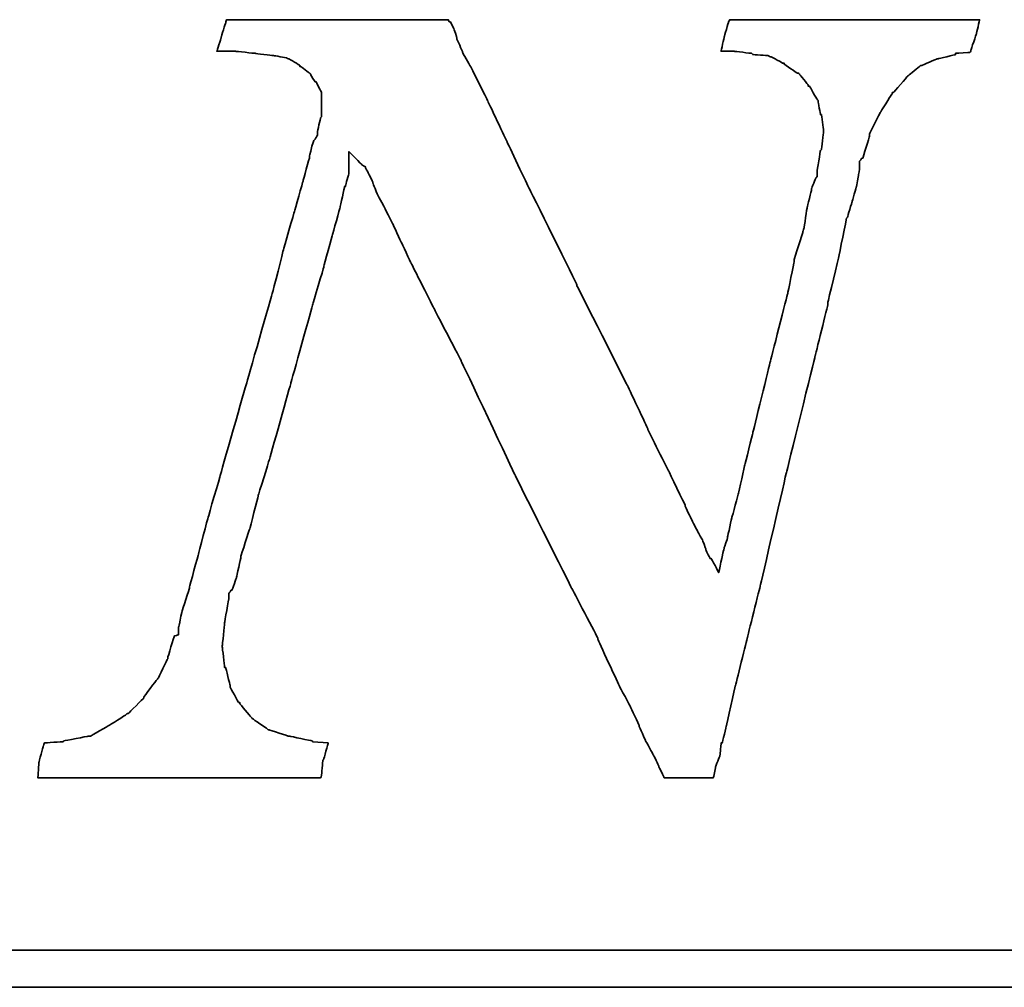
# Model space of a CAD drawing. Header units: millimetres. Extents: x 366 to 647, y 366 to 462.
# Tile 48 of 53: x 597 to 601.01, y 396.45 to 400.39. Entities that reach past the tile are written whole.
import ezdxf

# ---------------------------------------------------------------- set-up
doc = ezdxf.new("R2010")
doc.units = ezdxf.units.MM
doc.header["$LTSCALE"] = 0.15
doc.layers.add('DIM', color=4, linetype='CONTINUOUS')
doc.layers.add('layer 1', color=7, linetype='CONTINUOUS')

# ---------------------------------------------------------------- blocks, each defined once
blk = doc.blocks.new('TBI MOTION logo(完整正式版)')
at = {"layer": 'layer 1', "color": 22, "lineweight": 35}
for points, knots in [([(58.92625, -7.91875), (58.92625, -7.91875), (58.58625, -7.89375), (58.58625, -7.89375), (58.58625, -7.89375), (58.58625, -7.89375), (58.56625, -7.87125), (58.56625, -7.87125), (58.56625, -7.87125), (58.56625, -7.87125), (58.08375, -7.77375), (58.08375, -7.77375), (58.08375, -7.77375), (58.08375, -7.77375), (58.06125, -7.77375), (58.06125, -7.77375), (58.06125, -7.77375), (58.06125, -7.77375), (57.62625, -7.63125), (57.62625, -7.63125), (57.62625, -7.63125), (57.62625, -7.63125), (57.60625, -7.63125), (57.60625, -7.63125), (57.60625, -7.63125), (57.60625, -7.63125), (57.58125, -7.60625), (57.58125, -7.60625), (57.58125, -7.60625), (57.58125, -7.60625), (57.26625, -7.38875), (57.26625, -7.38875), (57.26625, -7.38875), (57.26625, -7.38875), (57.24625, -7.36875), (57.24625, -7.36875), (57.24625, -7.36875), (57.24625, -7.36875), (57.22125, -7.34375), (57.22125, -7.34375), (57.22125, -7.34375), (57.22125, -7.34375), (56.98125, -7.05375), (56.98125, -7.05375), (56.98125, -7.05375), (56.98125, -7.05375), (56.98125, -7.02875), (56.98125, -7.02875), (56.98125, -7.02875), (56.98125, -7.02875), (56.95625, -7.02875), (56.95625, -7.02875), (56.95625, -7.02875), (56.95625, -7.02875), (56.76625, -6.69625), (56.76625, -6.69625), (56.76625, -6.69625), (56.76625, -6.69625), (56.76625, -6.67125), (56.76625, -6.67125), (56.76625, -6.67125), (56.76625, -6.67125), (56.76625, -6.64875), (56.76625, -6.64875), (56.76625, -6.64875), (56.76625, -6.64875), (56.67125, -6.26375), (56.67125, -6.26375), (56.67125, -6.26375), (56.67125, -6.26375), (56.64625, -6.26375), (56.64625, -6.26375), (56.64625, -6.26375), (56.64625, -6.26375), (56.64625, -6.23875), (56.64625, -6.23875), (56.64625, -6.23875), (56.64625, -6.23875), (56.59625, -5.80875), (56.59625, -5.80875), (56.59625, -5.80875), (56.59625, -5.80875), (56.59625, -5.78375), (56.59625, -5.78375), (56.59625, -5.78375), (56.59625, -5.78375), (56.64625, -5.30375), (56.64625, -5.30375), (56.64625, -5.30375), (56.64625, -5.30375), (56.64625, -5.27875), (56.64625, -5.27875), (56.64625, -5.27875), (56.64625, -5.27875), (56.74125, -4.72875), (56.74125, -4.72875), (56.74125, -4.72875), (56.74125, -4.72875), (56.74125, -4.67875), (56.74125, -4.67875), (56.74125, -4.67875), (56.74125, -4.67875), (56.74125, -4.63375), (56.74125, -4.63375), (56.74125, -4.63375), (56.74125, -4.63375), (56.79125, -4.55875), (56.79125, -4.55875), (56.79125, -4.55875), (56.79125, -4.55875), (56.81125, -4.55875), (56.81125, -4.55875), (56.81125, -4.55875), (56.81125, -4.55875), (56.91125, -4.27375), (56.91125, -4.27375), (56.91125, -4.27375), (56.91125, -4.27375), (57.00625, -3.83874), (57.00625, -3.83874), (57.00625, -3.83874), (57.00625, -3.83874), (57.00625, -3.81374), (57.00625, -3.81374), (57.00625, -3.81374), (57.00625, -3.81374), (57.19875, -3.21374), (57.19875, -3.21374), (57.19875, -3.21374), (57.19875, -3.21374), (57.38625, -2.49625), (57.38625, -2.49625), (57.38625, -2.49625), (57.38625, -2.49625), (57.38625, -2.47374), (57.38625, -2.47374), (57.38625, -2.47374), (57.38625, -2.47374), (57.62625, -1.70375), (57.62625, -1.70375), (57.62625, -1.70375), (57.62625, -1.70375), (58.10625, 0.00125), (58.10625, 0.00125), (58.10625, 0.00125), (58.10625, 0.00125), (58.58625, 1.72625), (58.58625, 1.72625), (58.58625, 1.72625), (58.58625, 1.72625), (58.82625, 2.54125), (58.82625, 2.54125), (58.82625, 2.54125), (58.82625, 2.54125), (58.82625, 2.56374), (58.82625, 2.56374), (58.82625, 2.56374), (58.82625, 2.56374), (59.02125, 3.26125), (59.02125, 3.26125), (59.02125, 3.26125), (59.02125, 3.26125), (59.18625, 3.86125), (59.18625, 3.86125), (59.18625, 3.86125), (59.18625, 3.86125), (59.28625, 4.31875), (59.28625, 4.31875), (59.28625, 4.31875), (59.28625, 4.31875), (59.30625, 4.31875), (59.30625, 4.31875), (59.30625, 4.31875), (59.30625, 4.31875), (59.30625, 4.34125), (59.30625, 4.34125), (59.30625, 4.34125), (59.30625, 4.34125), (59.38125, 4.60625), (59.38125, 4.60625), (59.38125, 4.60625), (59.38125, 4.60625), (59.38125, 4.65125), (59.38125, 4.65125), (59.38125, 4.65125), (59.38125, 4.65125), (59.38125, 5.08625), (59.38125, 5.08625), (59.38125, 5.08625), (59.38125, 5.08625), (59.66625, 4.79624), (59.66625, 4.79624), (59.66625, 4.79624), (59.66625, 4.79624), (59.74125, 4.75124), (59.74125, 4.75124), (59.74125, 4.75124), (59.74125, 4.75124), (59.74125, 4.72624), (59.74125, 4.72624), (59.74125, 4.72624), (59.74125, 4.72624), (59.76125, 4.70124), (59.76125, 4.70124), (59.76125, 4.70124), (59.76125, 4.70124), (59.81125, 4.60625), (59.81125, 4.60625), (59.81125, 4.60625), (59.81125, 4.60625), (59.90625, 4.41125), (59.90625, 4.41125), (59.90625, 4.41125), (59.90625, 4.41125), (59.90625, 4.39125), (59.90625, 4.39125), (59.90625, 4.39125), (59.90625, 4.39125), (60.00375, 4.15124), (60.00375, 4.15124), (60.00375, 4.15124), (60.00375, 4.15124), (60.14625, 3.88374), (60.14625, 3.88374), (60.14625, 3.88374), (60.14625, 3.88374), (60.34125, 3.50124), (60.34125, 3.50124), (60.34125, 3.50124), (60.34125, 3.50124), (60.53125, 3.09125), (60.53125, 3.09125), (60.53125, 3.09125), (60.53125, 3.09125), (60.74625, 2.63625), (60.74625, 2.63625), (60.74625, 2.63625), (60.74625, 2.63625), (61.25125, 1.63124), (61.25125, 1.63124), (61.25125, 1.63124), (61.25125, 1.63124), (61.85125, 0.47625), (61.85125, 0.47625), (61.85125, 0.47625), (61.85125, 0.47625), (63.02625, -2.01874), (63.02625, -2.01874), (63.02625, -2.01874), (63.02625, -2.01874), (64.27625, -4.51374), (64.27625, -4.51374), (64.27625, -4.51374), (64.27625, -4.51374), (64.85125, -5.61375), (64.85125, -5.61375), (64.85125, -5.61375), (64.85125, -5.61375), (64.85125, -5.64125), (64.85125, -5.64125), (64.85125, -5.64125), (64.85125, -5.64125), (65.32875, -6.67125), (65.32875, -6.67125), (65.32875, -6.67125), (65.32875, -6.67125), (65.57125, -7.12875), (65.57125, -7.12875), (65.57125, -7.12875), (65.57125, -7.12875), (65.76125, -7.53625), (65.76125, -7.53625), (65.76125, -7.53625), (65.76125, -7.53625), (65.76125, -7.55625), (65.76125, -7.55625), (65.76125, -7.55625), (65.76125, -7.55625), (65.90375, -7.87125), (65.90375, -7.87125), (65.90375, -7.87125), (65.90375, -7.87125), (66.07125, -8.18125), (66.07125, -8.18125), (66.07125, -8.18125), (66.07125, -8.18125), (66.19125, -8.42375), (66.19125, -8.42375), (66.19125, -8.42375), (66.19125, -8.42375), (66.19125, -8.44375), (66.19125, -8.44375), (66.19125, -8.44375), (66.19125, -8.44375), (66.29125, -8.63875), (66.29125, -8.63875), (66.29125, -8.63875), (66.29125, -8.63875), (66.31125, -8.68625), (66.31125, -8.68625), (66.31125, -8.68625), (66.31125, -8.68625), (66.38375, -8.68625), (66.38375, -8.68625), (66.38375, -8.68625), (66.38375, -8.68625), (66.84125, -8.68625), (66.84125, -8.68625), (66.84125, -8.68625), (66.84125, -8.68625), (67.29625, -8.68625), (67.29625, -8.68625), (67.29625, -8.68625), (67.29625, -8.68625), (67.36625, -8.68625), (67.36625, -8.68625), (67.36625, -8.68625), (67.36625, -8.68625), (67.39125, -8.68625), (67.39125, -8.68625), (67.39125, -8.68625), (67.39125, -8.68625), (67.44125, -8.46875), (67.44125, -8.46875), (67.44125, -8.46875), (67.44125, -8.46875), (67.44125, -8.44375), (67.44125, -8.44375), (67.44125, -8.44375), (67.44125, -8.44375), (67.53625, -8.20375), (67.53625, -8.20375), (67.53625, -8.20375), (67.53625, -8.20375), (67.56125, -7.94375), (67.56125, -7.94375), (67.56125, -7.94375), (67.56125, -7.94375), (67.56125, -7.91875), (67.56125, -7.91875), (67.56125, -7.91875), (67.56125, -7.91875), (67.58625, -7.91875), (67.58625, -7.91875), (67.58625, -7.91875), (67.58625, -7.91875), (67.68125, -7.53625), (67.68125, -7.53625), (67.68125, -7.53625), (67.68125, -7.53625), (67.87375, -6.67125), (67.87375, -6.67125), (67.87375, -6.67125), (67.87375, -6.67125), (68.13625, -5.61375), (68.13625, -5.61375), (68.13625, -5.61375), (68.13625, -5.61375), (68.42375, -4.46374), (68.42375, -4.46374), (68.42375, -4.46374), (68.42375, -4.46374), (68.99875, -1.96874), (68.99875, -1.96874), (68.99875, -1.96874), (68.99875, -1.96874), (69.62625, 0.57625), (69.62625, 0.57625), (69.62625, 0.57625), (69.62625, 0.57625), (69.91125, 1.72625), (69.91125, 1.72625), (69.91125, 1.72625), (69.91125, 1.72625), (69.91125, 1.77625), (69.91125, 1.77625), (69.91125, 1.77625), (69.91125, 1.77625), (70.15125, 2.78124), (70.15125, 2.78124), (70.15125, 2.78124), (70.15125, 2.78124), (70.32125, 3.62125), (70.32125, 3.62125), (70.32125, 3.62125), (70.32125, 3.62125), (70.34125, 3.64625), (70.34125, 3.64625), (70.34125, 3.64625), (70.34125, 3.64625), (70.44125, 3.98125), (70.44125, 3.98125), (70.44125, 3.98125), (70.44125, 3.98125), (70.53625, 4.31875), (70.53625, 4.31875), (70.53625, 4.31875), (70.53625, 4.31875), (70.58125, 4.55875), (70.58125, 4.55875), (70.58125, 4.55875), (70.58125, 4.55875), (70.60625, 4.72624), (70.60625, 4.72624), (70.60625, 4.72624), (70.60625, 4.72624), (70.60625, 4.79624), (70.60625, 4.79624), (70.60625, 4.79624), (70.60625, 4.79624), (70.60625, 4.87125), (70.60625, 4.87125), (70.60625, 4.87125), (70.60625, 4.87125), (70.65625, 4.94125), (70.65625, 4.94125), (70.65625, 4.94125), (70.65625, 4.94125), (70.68125, 4.94125), (70.68125, 4.94125), (70.68125, 4.94125), (70.68125, 4.94125), (70.82125, 5.42125), (70.82125, 5.42125), (70.82125, 5.42125), (70.82125, 5.42125), (70.82125, 5.44625), (70.82125, 5.44625), (70.82125, 5.44625), (70.82125, 5.44625), (70.82125, 5.47125), (70.82125, 5.47125), (70.82125, 5.47125), (70.82125, 5.47125), (71.06125, 5.94625), (71.06125, 5.94625), (71.06125, 5.94625), (71.06125, 5.94625), (71.30125, 6.33124), (71.30125, 6.33124), (71.30125, 6.33124), (71.30125, 6.33124), (71.32625, 6.35625), (71.32625, 6.35625), (71.32625, 6.35625), (71.32625, 6.35625), (71.32625, 6.38124), (71.32625, 6.38124), (71.32625, 6.38124), (71.32625, 6.38124), (71.35125, 6.38124), (71.35125, 6.38124), (71.35125, 6.38124), (71.35125, 6.38124), (71.66125, 6.74125), (71.66125, 6.74125), (71.66125, 6.74125), (71.66125, 6.74125), (71.68625, 6.76625), (71.68625, 6.76625), (71.68625, 6.76625), (71.68625, 6.76625), (71.92625, 6.95624), (71.92625, 6.95624), (71.92625, 6.95624), (71.92625, 6.95624), (71.95125, 6.98125), (71.95125, 6.98125), (71.95125, 6.98125), (71.95125, 6.98125), (71.97625, 6.98125), (71.97625, 6.98125), (71.97625, 6.98125), (71.97625, 6.98125), (72.31125, 7.12624), (72.31125, 7.12624), (72.31125, 7.12624), (72.31125, 7.12624), (72.33375, 7.12624), (72.33375, 7.12624), (72.33375, 7.12624), (72.33375, 7.12624), (72.71625, 7.21875), (72.71625, 7.21875), (72.71625, 7.21875), (72.71625, 7.21875), (72.71625, 7.24624), (72.71625, 7.24624), (72.71625, 7.24624), (72.71625, 7.24624), (72.74125, 7.24624), (72.74125, 7.24624), (72.74125, 7.24624), (72.74125, 7.24624), (73.03124, 7.26624), (73.03124, 7.26624), (73.03124, 7.26624), (73.03124, 7.26624), (73.05375, 7.29125), (73.05375, 7.29125), (73.05375, 7.29125), (73.05375, 7.29125), (73.05375, 7.31625), (73.05375, 7.31625), (73.05375, 7.31625), (73.05375, 7.31625), (73.17625, 7.67625), (73.17625, 7.67625), (73.17625, 7.67625), (73.17625, 7.67625), (73.24625, 7.98625), (73.24625, 7.98625), (73.24625, 7.98625), (73.24625, 7.98625), (73.19625, 7.98625), (73.19625, 7.98625), (73.19625, 7.98625), (73.19625, 7.98625), (72.93625, 7.98625), (72.93625, 7.98625), (72.93625, 7.98625), (72.93625, 7.98625), (72.55125, 7.98625), (72.55125, 7.98625), (72.55125, 7.98625), (72.55125, 7.98625), (72.09625, 7.98625), (72.09625, 7.98625), (72.09625, 7.98625), (72.09625, 7.98625), (71.64125, 7.98625), (71.64125, 7.98625), (71.64125, 7.98625), (71.64125, 7.98625), (70.53625, 7.98625), (70.53625, 7.98625), (70.53625, 7.98625), (70.53625, 7.98625), (69.47875, 7.98625), (69.47875, 7.98625), (69.47875, 7.98625), (69.47875, 7.98625), (68.95125, 7.98625), (68.95125, 7.98625), (68.95125, 7.98625), (68.95125, 7.98625), (68.52125, 7.98625), (68.52125, 7.98625), (68.52125, 7.98625), (68.52125, 7.98625), (68.13625, 7.98625), (68.13625, 7.98625), (68.13625, 7.98625), (68.13625, 7.98625), (67.87375, 7.98625), (67.87375, 7.98625), (67.87375, 7.98625), (67.87375, 7.98625), (67.75125, 7.98625), (67.75125, 7.98625), (67.75125, 7.98625), (67.75125, 7.98625), (67.72625, 7.94125), (67.72625, 7.94125), (67.72625, 7.94125), (67.72625, 7.94125), (67.63125, 7.60625), (67.63125, 7.60625), (67.63125, 7.60625), (67.63125, 7.60625), (67.56125, 7.29125), (67.56125, 7.29125), (67.56125, 7.29125), (67.56125, 7.29125), (67.72625, 7.29125), (67.72625, 7.29125), (67.72625, 7.29125), (67.72625, 7.29125), (67.82625, 7.29125), (67.82625, 7.29125), (67.82625, 7.29125), (67.82625, 7.29125), (67.84625, 7.29125), (67.84625, 7.29125), (67.84625, 7.29125), (67.84625, 7.29125), (68.23125, 7.24624), (68.23125, 7.24624), (68.23125, 7.24624), (68.23125, 7.24624), (68.25875, 7.21875), (68.25875, 7.21875), (68.25875, 7.21875), (68.25875, 7.21875), (68.59125, 7.19624), (68.59125, 7.19624), (68.59125, 7.19624), (68.59125, 7.19624), (68.64125, 7.17125), (68.64125, 7.17125), (68.64125, 7.17125), (68.64125, 7.17125), (68.66625, 7.17125), (68.66625, 7.17125), (68.66625, 7.17125), (68.66625, 7.17125), (68.92625, 7.02624), (68.92625, 7.02624), (68.92625, 7.02624), (68.92625, 7.02624), (68.95125, 7.02624), (68.95125, 7.02624), (68.95125, 7.02624), (68.95125, 7.02624), (68.95125, 7.00624), (68.95125, 7.00624), (68.95125, 7.00624), (68.95125, 7.00624), (69.23875, 6.81125), (69.23875, 6.81125), (69.23875, 6.81125), (69.23875, 6.81125), (69.26625, 6.81125), (69.26625, 6.81125), (69.26625, 6.81125), (69.26625, 6.81125), (69.28625, 6.78625), (69.28625, 6.78625), (69.28625, 6.78625), (69.28625, 6.78625), (69.47875, 6.54875), (69.47875, 6.54875), (69.47875, 6.54875), (69.47875, 6.54875), (69.47875, 6.52375), (69.47875, 6.52375), (69.47875, 6.52375), (69.47875, 6.52375), (69.50625, 6.52375), (69.50625, 6.52375), (69.50625, 6.52375), (69.50625, 6.52375), (69.67125, 6.23625), (69.67125, 6.23625), (69.67125, 6.23625), (69.67125, 6.23625), (69.69375, 6.21125), (69.69375, 6.21125), (69.69375, 6.21125), (69.69375, 6.21125), (69.69375, 6.18625), (69.69375, 6.18625), (69.69375, 6.18625), (69.69375, 6.18625), (69.74625, 5.89875), (69.74625, 5.89875), (69.74625, 5.89875), (69.74625, 5.89875), (69.76625, 5.89875), (69.76625, 5.89875), (69.76625, 5.89875), (69.76625, 5.89875), (69.81375, 5.56625), (69.81375, 5.56625), (69.81375, 5.56625), (69.81375, 5.56625), (69.81375, 5.54125), (69.81375, 5.54125), (69.81375, 5.54125), (69.81375, 5.54125), (69.81375, 5.51625), (69.81375, 5.51625), (69.81375, 5.51625), (69.81375, 5.51625), (69.76625, 5.13125), (69.76625, 5.13125), (69.76625, 5.13125), (69.76625, 5.13125), (69.74625, 5.10874), (69.74625, 5.10874), (69.74625, 5.10874), (69.74625, 5.10874), (69.67125, 4.65125), (69.67125, 4.65125), (69.67125, 4.65125), (69.67125, 4.65125), (69.67125, 4.55875), (69.67125, 4.55875), (69.67125, 4.55875), (69.67125, 4.55875), (69.67125, 4.53125), (69.67125, 4.53125), (69.67125, 4.53125), (69.67125, 4.53125), (69.64625, 4.50874), (69.64625, 4.50874), (69.64625, 4.50874), (69.64625, 4.50874), (69.55125, 4.27125), (69.55125, 4.27125), (69.55125, 4.27125), (69.55125, 4.27125), (69.55125, 4.24625), (69.55125, 4.24625), (69.55125, 4.24625), (69.55125, 4.24625), (69.45375, 3.86125), (69.45375, 3.86125), (69.45375, 3.86125), (69.45375, 3.86125), (69.38625, 3.40624), (69.38625, 3.40624), (69.38625, 3.40624), (69.38625, 3.40624), (69.35875, 3.33125), (69.35875, 3.33125), (69.35875, 3.33125), (69.35875, 3.33125), (69.35875, 3.30875), (69.35875, 3.30875), (69.35875, 3.30875), (69.35875, 3.30875), (69.16625, 2.71125), (69.16625, 2.71125), (69.16625, 2.71125), (69.16625, 2.71125), (69.16625, 2.66375), (69.16625, 2.66375), (69.16625, 2.66375), (69.16625, 2.66375), (69.02625, 1.96374), (69.02625, 1.96374), (69.02625, 1.96374), (69.02625, 1.96374), (68.64125, 0.45624), (68.64125, 0.45624), (68.64125, 0.45624), (68.64125, 0.45624), (68.25875, -1.10625), (68.25875, -1.10625), (68.25875, -1.10625), (68.25875, -1.10625), (68.08625, -1.80125), (68.08625, -1.80125), (68.08625, -1.80125), (68.08625, -1.80125), (67.94625, -2.42625), (67.94625, -2.42625), (67.94625, -2.42625), (67.94625, -2.42625), (67.80125, -2.95375), (67.80125, -2.95375), (67.80125, -2.95375), (67.80125, -2.95375), (67.70625, -3.38375), (67.70625, -3.38375), (67.70625, -3.38375), (67.70625, -3.38375), (67.70625, -3.40875), (67.70625, -3.40875), (67.70625, -3.40875), (67.70625, -3.40875), (67.63125, -3.62375), (67.63125, -3.62375), (67.63125, -3.62375), (67.63125, -3.62375), (67.60625, -3.72125), (67.60625, -3.72125), (67.60625, -3.72125), (67.60625, -3.72125), (67.51125, -4.17375), (67.51125, -4.17375), (67.51125, -4.17375), (67.51125, -4.17375), (67.34625, -3.86374), (67.34625, -3.86374), (67.34625, -3.86374), (67.34625, -3.86374), (67.32125, -3.86374), (67.32125, -3.86374), (67.32125, -3.86374), (67.32125, -3.86374), (67.27125, -3.76874), (67.27125, -3.76874), (67.27125, -3.76874), (67.27125, -3.76874), (67.22625, -3.67374), (67.22625, -3.67374), (67.22625, -3.67374), (67.22625, -3.67374), (67.22625, -3.64875), (67.22625, -3.64875), (67.22625, -3.64875), (67.22625, -3.64875), (67.15125, -3.45375), (67.15125, -3.45375), (67.15125, -3.45375), (67.15125, -3.45375), (67.05625, -3.28875), (67.05625, -3.28875), (67.05625, -3.28875), (67.05625, -3.28875), (66.91125, -3.00125), (66.91125, -3.00125), (66.91125, -3.00125), (66.91125, -3.00125), (66.77125, -2.71375), (66.77125, -2.71375), (66.77125, -2.71375), (66.77125, -2.71375), (66.77125, -2.68875), (66.77125, -2.68875), (66.77125, -2.68875), (66.77125, -2.68875), (66.41125, -1.94374), (66.41125, -1.94374), (66.41125, -1.94374), (66.41125, -1.94374), (65.95125, -1.03375), (65.95125, -1.03375), (65.95125, -1.03375), (65.95125, -1.03375), (65.95125, -1.00875), (65.95125, -1.00875), (65.95125, -1.00875), (65.95125, -1.00875), (65.49625, -0.04874), (65.49625, -0.04874), (65.49625, -0.04874), (65.49625, -0.04874), (64.39375, 2.13624), (64.39375, 2.13624), (64.39375, 2.13624), (64.39375, 2.13624), (64.39375, 2.15624), (64.39375, 2.15624), (64.39375, 2.15624), (64.39375, 2.15624), (63.33625, 4.29125), (63.33625, 4.29125), (63.33625, 4.29125), (63.33625, 4.29125), (62.85625, 5.30125), (62.85625, 5.30125), (62.85625, 5.30125), (62.85625, 5.30125), (62.42625, 6.21125), (62.42625, 6.21125), (62.42625, 6.21125), (62.42625, 6.21125), (62.04125, 6.98125), (62.04125, 6.98125), (62.04125, 6.98125), (62.04125, 6.98125), (61.87375, 7.26624), (61.87375, 7.26624), (61.87375, 7.26624), (61.87375, 7.26624), (61.87375, 7.29125), (61.87375, 7.29125), (61.87375, 7.29125), (61.87375, 7.29125), (61.75625, 7.55625), (61.75625, 7.55625), (61.75625, 7.55625), (61.75625, 7.55625), (61.75625, 7.58124), (61.75625, 7.58124), (61.75625, 7.58124), (61.75625, 7.58124), (61.68375, 7.79375), (61.68375, 7.79375), (61.68375, 7.79375), (61.68375, 7.79375), (61.61125, 7.94125), (61.61125, 7.94125), (61.61125, 7.94125), (61.61125, 7.94125), (61.58625, 7.94125), (61.58625, 7.94125), (61.58625, 7.94125), (61.58625, 7.94125), (61.56375, 7.98625), (61.56375, 7.98625), (61.56375, 7.98625), (61.56375, 7.98625), (61.41875, 7.98625), (61.41875, 7.98625), (61.41875, 7.98625), (61.41875, 7.98625), (61.18125, 7.98625), (61.18125, 7.98625), (61.18125, 7.98625), (61.18125, 7.98625), (60.84125, 7.98625), (60.84125, 7.98625), (60.84125, 7.98625), (60.84125, 7.98625), (60.02625, 7.98625), (60.02625, 7.98625), (60.02625, 7.98625), (60.02625, 7.98625), (59.11625, 7.98625), (59.11625, 7.98625), (59.11625, 7.98625), (59.11625, 7.98625), (58.15625, 7.98625), (58.15625, 7.98625), (58.15625, 7.98625), (58.15625, 7.98625), (57.34125, 7.98625), (57.34125, 7.98625), (57.34125, 7.98625), (57.34125, 7.98625), (57.00625, 7.98625), (57.00625, 7.98625), (57.00625, 7.98625), (57.00625, 7.98625), (56.76625, 7.98625), (56.76625, 7.98625), (56.76625, 7.98625), (56.76625, 7.98625), (56.69125, 7.98625), (56.69125, 7.98625), (56.69125, 7.98625), (56.69125, 7.98625), (56.67125, 7.94125), (56.67125, 7.94125), (56.67125, 7.94125), (56.67125, 7.94125), (56.67125, 7.91625), (56.67125, 7.91625), (56.67125, 7.91625), (56.67125, 7.91625), (56.57125, 7.60625), (56.57125, 7.60625), (56.57125, 7.60625), (56.57125, 7.60625), (56.57125, 7.58124), (56.57125, 7.58124), (56.57125, 7.58124), (56.57125, 7.58124), (56.47625, 7.29125), (56.47625, 7.29125), (56.47625, 7.29125), (56.47625, 7.29125), (56.57125, 7.29125), (56.57125, 7.29125), (56.57125, 7.29125), (56.57125, 7.29125), (56.76625, 7.29125), (56.76625, 7.29125), (56.76625, 7.29125), (56.76625, 7.29125), (56.86125, 7.29125), (56.86125, 7.29125), (56.86125, 7.29125), (56.86125, 7.29125), (56.88625, 7.29125), (56.88625, 7.29125), (56.88625, 7.29125), (56.88625, 7.29125), (57.31625, 7.24624), (57.31625, 7.24624), (57.31625, 7.24624), (57.31625, 7.24624), (57.70125, 7.19624), (57.70125, 7.19624), (57.70125, 7.19624), (57.70125, 7.19624), (57.72625, 7.19624), (57.72625, 7.19624), (57.72625, 7.19624), (57.72625, 7.19624), (58.01125, 7.14624), (58.01125, 7.14624), (58.01125, 7.14624), (58.01125, 7.14624), (58.03625, 7.12624), (58.03625, 7.12624), (58.03625, 7.12624), (58.03625, 7.12624), (58.06125, 7.12624), (58.06125, 7.12624), (58.06125, 7.12624), (58.06125, 7.12624), (58.30125, 6.98125), (58.30125, 6.98125), (58.30125, 6.98125), (58.30125, 6.98125), (58.30125, 6.95624), (58.30125, 6.95624), (58.30125, 6.95624), (58.30125, 6.95624), (58.32375, 6.95624), (58.32375, 6.95624), (58.32375, 6.95624), (58.32375, 6.95624), (58.51625, 6.81125), (58.51625, 6.81125), (58.51625, 6.81125), (58.51625, 6.81125), (58.54125, 6.78625), (58.54125, 6.78625), (58.54125, 6.78625), (58.54125, 6.78625), (58.54125, 6.76625), (58.54125, 6.76625), (58.54125, 6.76625), (58.54125, 6.76625), (58.63625, 6.62124), (58.63625, 6.62124), (58.63625, 6.62124), (58.63625, 6.62124), (58.65875, 6.62124), (58.65875, 6.62124), (58.65875, 6.62124), (58.65875, 6.62124), (58.75625, 6.42625), (58.75625, 6.42625), (58.75625, 6.42625), (58.75625, 6.42625), (58.77875, 6.38124), (58.77875, 6.38124), (58.77875, 6.38124), (58.77875, 6.38124), (58.77875, 6.33124), (58.77875, 6.33124), (58.77875, 6.33124), (58.77875, 6.33124), (58.77875, 6.09125), (58.77875, 6.09125), (58.77875, 6.09125), (58.77875, 6.09125), (58.77875, 5.85125), (58.77875, 5.85125), (58.77875, 5.85125), (58.77875, 5.85125), (58.75625, 5.82625), (58.75625, 5.82625), (58.75625, 5.82625), (58.75625, 5.82625), (58.68625, 5.51625), (58.68625, 5.51625), (58.68625, 5.51625), (58.68625, 5.51625), (58.68625, 5.47125), (58.68625, 5.47125), (58.68625, 5.47125), (58.68625, 5.47125), (58.68625, 5.44625), (58.68625, 5.44625), (58.68625, 5.44625), (58.68625, 5.44625), (58.65875, 5.39625), (58.65875, 5.39625), (58.65875, 5.39625), (58.65875, 5.39625), (58.61125, 5.32624), (58.61125, 5.32624), (58.61125, 5.32624), (58.61125, 5.32624), (58.56625, 5.20375), (58.56625, 5.20375), (58.56625, 5.20375), (58.56625, 5.20375), (58.51625, 4.99125), (58.51625, 4.99125), (58.51625, 4.99125), (58.51625, 4.99125), (58.51625, 4.96625), (58.51625, 4.96625), (58.51625, 4.96625), (58.51625, 4.96625), (58.37125, 4.43625), (58.37125, 4.43625), (58.37125, 4.43625), (58.37125, 4.43625), (58.18125, 3.76625), (58.18125, 3.76625), (58.18125, 3.76625), (58.18125, 3.76625), (57.94125, 2.92624), (57.94125, 2.92624), (57.94125, 2.92624), (57.94125, 2.92624), (57.70125, 1.98874), (57.70125, 1.98874), (57.70125, 1.98874), (57.70125, 1.98874), (57.12625, -0.02374), (57.12625, -0.02374), (57.12625, -0.02374), (57.12625, -0.02374), (56.55125, -2.03875), (56.55125, -2.03875), (56.55125, -2.03875), (56.55125, -2.03875), (56.28625, -2.95375), (56.28625, -2.95375), (56.28625, -2.95375), (56.28625, -2.95375), (56.07125, -3.76874), (56.07125, -3.76874), (56.07125, -3.76874), (56.07125, -3.76874), (55.87625, -4.48874), (55.87625, -4.48874), (55.87625, -4.48874), (55.87625, -4.48874), (55.87625, -4.51374), (55.87625, -4.51374), (55.87625, -4.51374), (55.87625, -4.51374), (55.71125, -5.01625), (55.71125, -5.01625), (55.71125, -5.01625), (55.71125, -5.01625), (55.66125, -5.25375), (55.66125, -5.25375), (55.66125, -5.25375), (55.66125, -5.25375), (55.66125, -5.27875), (55.66125, -5.27875), (55.66125, -5.27875), (55.66125, -5.27875), (55.63625, -5.37375), (55.63625, -5.37375), (55.63625, -5.37375), (55.63625, -5.37375), (55.63625, -5.42375), (55.63625, -5.42375), (55.63625, -5.42375), (55.63625, -5.42375), (55.63625, -5.54125), (55.63625, -5.54125), (55.63625, -5.54125), (55.63625, -5.54125), (55.54125, -5.56875), (55.54125, -5.56875), (55.54125, -5.56875), (55.54125, -5.56875), (55.39625, -6.04875), (55.39625, -6.04875), (55.39625, -6.04875), (55.39625, -6.04875), (55.39625, -6.06875), (55.39625, -6.06875), (55.39625, -6.06875), (55.39625, -6.06875), (55.18125, -6.50375), (55.18125, -6.50375), (55.18125, -6.50375), (55.18125, -6.50375), (55.15625, -6.52875), (55.15625, -6.52875), (55.15625, -6.52875), (55.15625, -6.52875), (54.86875, -6.91125), (54.86875, -6.91125), (54.86875, -6.91125), (54.86875, -6.91125), (54.86875, -6.93375), (54.86875, -6.93375), (54.86875, -6.93375), (54.86875, -6.93375), (54.53125, -7.26875), (54.53125, -7.26875), (54.53125, -7.26875), (54.53125, -7.26875), (54.51125, -7.26875), (54.51125, -7.26875), (54.51125, -7.26875), (54.51125, -7.26875), (54.48625, -7.29625), (54.48625, -7.29625), (54.48625, -7.29625), (54.48625, -7.29625), (54.10375, -7.53625), (54.10375, -7.53625), (54.10375, -7.53625), (54.10375, -7.53625), (53.69625, -7.77375), (53.69625, -7.77375), (53.69625, -7.77375), (53.69625, -7.77375), (53.67125, -7.77375), (53.67125, -7.77375), (53.67125, -7.77375), (53.67125, -7.77375), (53.64625, -7.77375), (53.64625, -7.77375), (53.64625, -7.77375), (53.64625, -7.77375), (53.11625, -7.87125), (53.11625, -7.87125), (53.11625, -7.87125), (53.11625, -7.87125), (53.09625, -7.89375), (53.09625, -7.89375), (53.09625, -7.89375), (53.09625, -7.89375), (52.68625, -7.91875), (52.68625, -7.91875), (52.68625, -7.91875), (52.68625, -7.91875), (52.66125, -7.99125), (52.66125, -7.99125), (52.66125, -7.99125), (52.66125, -7.99125), (52.56625, -8.34875), (52.56625, -8.34875), (52.56625, -8.34875), (52.56625, -8.34875), (52.54125, -8.68625), (52.54125, -8.68625), (52.54125, -8.68625), (52.54125, -8.68625), (52.58875, -8.68625), (52.58875, -8.68625), (52.58875, -8.68625), (52.58875, -8.68625), (52.87625, -8.68625), (52.87625, -8.68625), (52.87625, -8.68625), (52.87625, -8.68625), (53.33625, -8.68625), (53.33625, -8.68625), (53.33625, -8.68625), (53.33625, -8.68625), (53.79125, -8.68625), (53.79125, -8.68625), (53.79125, -8.68625), (53.79125, -8.68625), (54.36625, -8.68625), (54.36625, -8.68625), (54.36625, -8.68625), (54.36625, -8.68625), (55.59125, -8.68625), (55.59125, -8.68625), (55.59125, -8.68625), (55.59125, -8.68625), (56.76625, -8.68625), (56.76625, -8.68625), (56.76625, -8.68625), (56.76625, -8.68625), (57.34125, -8.68625), (57.34125, -8.68625), (57.34125, -8.68625), (57.34125, -8.68625), (57.82125, -8.68625), (57.82125, -8.68625), (57.82125, -8.68625), (57.82125, -8.68625), (58.25125, -8.68625), (58.25125, -8.68625), (58.25125, -8.68625), (58.25125, -8.68625), (58.58625, -8.68625), (58.58625, -8.68625), (58.58625, -8.68625), (58.58625, -8.68625), (58.75625, -8.68625), (58.75625, -8.68625), (58.75625, -8.68625), (58.75625, -8.68625), (58.77875, -8.63875), (58.77875, -8.63875), (58.77875, -8.63875), (58.77875, -8.63875), (58.80625, -8.30375), (58.80625, -8.30375), (58.80625, -8.30375), (58.80625, -8.30375), (58.82625, -8.27875), (58.82625, -8.27875), (58.82625, -8.27875), (58.82625, -8.27875), (58.92625, -7.91875), (58.92625, -7.91875)], [0, 0, 0, 0, 0.003125, 0.003125, 0.003125, 0.00312501, 0.00625, 0.00625, 0.00625, 0.00625001, 0.009375, 0.009375, 0.009375, 0.00937501, 0.0125, 0.0125, 0.0125, 0.01250001, 0.015625, 0.015625, 0.015625, 0.01562501, 0.01875, 0.01875, 0.01875, 0.01875001, 0.021875, 0.021875, 0.021875, 0.02187501, 0.025, 0.025, 0.025, 0.02500001, 0.028125, 0.028125, 0.028125, 0.02812501, 0.03125, 0.03125, 0.03125, 0.03125001, 0.034375, 0.034375, 0.034375, 0.03437501, 0.0375, 0.0375, 0.0375, 0.03750001, 0.040625, 0.040625, 0.040625, 0.04062501, 0.04375, 0.04375, 0.04375, 0.04375001, 0.046875, 0.046875, 0.046875, 0.04687501, 0.05, 0.05, 0.05, 0.05000001, 0.053125, 0.053125, 0.053125, 0.05312501, 0.05625, 0.05625, 0.05625, 0.05625001, 0.059375, 0.059375, 0.059375, 0.05937501, 0.0625, 0.0625, 0.0625, 0.06250001, 0.065625, 0.065625, 0.065625, 0.06562501, 0.06875, 0.06875, 0.06875, 0.06875001, 0.071875, 0.071875, 0.071875, 0.07187501, 0.075, 0.075, 0.075, 0.07500001, 0.078125, 0.078125, 0.078125, 0.07812501, 0.08125, 0.08125, 0.08125, 0.08125001, 0.084375, 0.084375, 0.084375, 0.08437501, 0.0875, 0.0875, 0.0875, 0.08750001, 0.090625, 0.090625, 0.090625, 0.09062501, 0.09375, 0.09375, 0.09375, 0.09375001, 0.096875, 0.096875, 0.096875, 0.09687501, 0.1, 0.1, 0.1, 0.10000001, 0.103125, 0.103125, 0.103125, 0.10312501, 0.10625, 0.10625, 0.10625, 0.10625001, 0.109375, 0.109375, 0.109375, 0.10937501, 0.1125, 0.1125, 0.1125, 0.11250001, 0.115625, 0.115625, 0.115625, 0.11562501, 0.11875, 0.11875, 0.11875, 0.11875001, 0.121875, 0.121875, 0.121875, 0.12187501, 0.125, 0.125, 0.125, 0.12500001, 0.128125, 0.128125, 0.128125, 0.12812501, 0.13125, 0.13125, 0.13125, 0.13125001, 0.134375, 0.134375, 0.134375, 0.13437501, 0.1375, 0.1375, 0.1375, 0.13750001, 0.140625, 0.140625, 0.140625, 0.14062501, 0.14375, 0.14375, 0.14375, 0.14375001, 0.146875, 0.146875, 0.146875, 0.14687501, 0.15, 0.15, 0.15, 0.15000001, 0.153125, 0.153125, 0.153125, 0.15312501, 0.15625, 0.15625, 0.15625, 0.15625001, 0.159375, 0.159375, 0.159375, 0.15937501, 0.1625, 0.1625, 0.1625, 0.16250001, 0.165625, 0.165625, 0.165625, 0.16562501, 0.16875, 0.16875, 0.16875, 0.16875001, 0.171875, 0.171875, 0.171875, 0.17187501, 0.175, 0.175, 0.175, 0.17500001, 0.178125, 0.178125, 0.178125, 0.17812501, 0.18125, 0.18125, 0.18125, 0.18125001, 0.184375, 0.184375, 0.184375, 0.18437501, 0.1875, 0.1875, 0.1875, 0.18750001, 0.190625, 0.190625, 0.190625, 0.19062501, 0.19375, 0.19375, 0.19375, 0.19375001, 0.196875, 0.196875, 0.196875, 0.19687501, 0.2, 0.2, 0.2, 0.20000001, 0.203125, 0.203125, 0.203125, 0.20312501, 0.20625, 0.20625, 0.20625, 0.20625001, 0.209375, 0.209375, 0.209375, 0.20937501, 0.2125, 0.2125, 0.2125, 0.21250001, 0.215625, 0.215625, 0.215625, 0.21562501, 0.21875, 0.21875, 0.21875, 0.21875001, 0.221875, 0.221875, 0.221875, 0.22187501, 0.225, 0.225, 0.225, 0.22500001, 0.228125, 0.228125, 0.228125, 0.22812501, 0.23125, 0.23125, 0.23125, 0.23125001, 0.234375, 0.234375, 0.234375, 0.23437501, 0.2375, 0.2375, 0.2375, 0.23750001, 0.240625, 0.240625, 0.240625, 0.24062501, 0.24375, 0.24375, 0.24375, 0.24375001, 0.246875, 0.246875, 0.246875, 0.24687501, 0.25, 0.25, 0.25, 0.25000001, 0.253125, 0.253125, 0.253125, 0.25312501, 0.25625, 0.25625, 0.25625, 0.25625001, 0.259375, 0.259375, 0.259375, 0.25937501, 0.2625, 0.2625, 0.2625, 0.26250001, 0.265625, 0.265625, 0.265625, 0.26562501, 0.26875, 0.26875, 0.26875, 0.26875001, 0.271875, 0.271875, 0.271875, 0.27187501, 0.275, 0.275, 0.275, 0.27500001, 0.278125, 0.278125, 0.278125, 0.27812501, 0.28125, 0.28125, 0.28125, 0.28125001, 0.284375, 0.284375, 0.284375, 0.28437501, 0.2875, 0.2875, 0.2875, 0.28750001, 0.290625, 0.290625, 0.290625, 0.29062501, 0.29375, 0.29375, 0.29375, 0.29375001, 0.296875, 0.296875, 0.296875, 0.29687501, 0.3, 0.3, 0.3, 0.30000001, 0.303125, 0.303125, 0.303125, 0.30312501, 0.30625, 0.30625, 0.30625, 0.30625001, 0.309375, 0.309375, 0.309375, 0.30937501, 0.3125, 0.3125, 0.3125, 0.31250001, 0.315625, 0.315625, 0.315625, 0.31562501, 0.31875, 0.31875, 0.31875, 0.31875001, 0.321875, 0.321875, 0.321875, 0.32187501, 0.325, 0.325, 0.325, 0.32500001, 0.328125, 0.328125, 0.328125, 0.32812501, 0.33125, 0.33125, 0.33125, 0.33125001, 0.334375, 0.334375, 0.334375, 0.33437501, 0.3375, 0.3375, 0.3375, 0.33750001, 0.340625, 0.340625, 0.340625, 0.34062501, 0.34375, 0.34375, 0.34375, 0.34375001, 0.346875, 0.346875, 0.346875, 0.34687501, 0.35, 0.35, 0.35, 0.35000001, 0.353125, 0.353125, 0.353125, 0.35312501, 0.35625, 0.35625, 0.35625, 0.35625001, 0.359375, 0.359375, 0.359375, 0.35937501, 0.3625, 0.3625, 0.3625, 0.36250001, 0.365625, 0.365625, 0.365625, 0.36562501, 0.36875, 0.36875, 0.36875, 0.36875001, 0.371875, 0.371875, 0.371875, 0.37187501, 0.375, 0.375, 0.375, 0.37500001, 0.378125, 0.378125, 0.378125, 0.37812501, 0.38125, 0.38125, 0.38125, 0.38125001, 0.384375, 0.384375, 0.384375, 0.38437501, 0.3875, 0.3875, 0.3875, 0.38750001, 0.390625, 0.390625, 0.390625, 0.39062501, 0.39375, 0.39375, 0.39375, 0.39375001, 0.396875, 0.396875, 0.396875, 0.39687501, 0.4, 0.4, 0.4, 0.40000001, 0.403125, 0.403125, 0.403125, 0.40312501, 0.40625, 0.40625, 0.40625, 0.40625001, 0.409375, 0.409375, 0.409375, 0.40937501, 0.4125, 0.4125, 0.4125, 0.41250001, 0.415625, 0.415625, 0.415625, 0.41562501, 0.41875, 0.41875, 0.41875, 0.41875001, 0.421875, 0.421875, 0.421875, 0.42187501, 0.425, 0.425, 0.425, 0.42500001, 0.428125, 0.428125, 0.428125, 0.42812501, 0.43125, 0.43125, 0.43125, 0.43125001, 0.434375, 0.434375, 0.434375, 0.43437501, 0.4375, 0.4375, 0.4375, 0.43750001, 0.440625, 0.440625, 0.440625, 0.44062501, 0.44375, 0.44375, 0.44375, 0.44375001, 0.446875, 0.446875, 0.446875, 0.44687501, 0.45, 0.45, 0.45, 0.45000001, 0.453125, 0.453125, 0.453125, 0.45312501, 0.45625, 0.45625, 0.45625, 0.45625001, 0.459375, 0.459375, 0.459375, 0.45937501, 0.4625, 0.4625, 0.4625, 0.46250001, 0.465625, 0.465625, 0.465625, 0.46562501, 0.46875, 0.46875, 0.46875, 0.46875001, 0.471875, 0.471875, 0.471875, 0.47187501, 0.475, 0.475, 0.475, 0.47500001, 0.478125, 0.478125, 0.478125, 0.47812501, 0.48125, 0.48125, 0.48125, 0.48125001, 0.484375, 0.484375, 0.484375, 0.48437501, 0.4875, 0.4875, 0.4875, 0.48750001, 0.490625, 0.490625, 0.490625, 0.49062501, 0.49375, 0.49375, 0.49375, 0.49375001, 0.496875, 0.496875, 0.496875, 0.49687501, 0.5, 0.5, 0.5, 0.50000001, 0.503125, 0.503125, 0.503125, 0.50312501, 0.50625, 0.50625, 0.50625, 0.50625001, 0.509375, 0.509375, 0.509375, 0.50937501, 0.5125, 0.5125, 0.5125, 0.51250001, 0.515625, 0.515625, 0.515625, 0.51562501, 0.51875, 0.51875, 0.51875, 0.51875001, 0.521875, 0.521875, 0.521875, 0.52187501, 0.525, 0.525, 0.525, 0.52500001, 0.528125, 0.528125, 0.528125, 0.52812501, 0.53125, 0.53125, 0.53125, 0.53125001, 0.534375, 0.534375, 0.534375, 0.53437501, 0.5375, 0.5375, 0.5375, 0.53750001, 0.540625, 0.540625, 0.540625, 0.54062501, 0.54375, 0.54375, 0.54375, 0.54375001, 0.546875, 0.546875, 0.546875, 0.54687501, 0.55, 0.55, 0.55, 0.55000001, 0.553125, 0.553125, 0.553125, 0.55312501, 0.55625, 0.55625, 0.55625, 0.55625001, 0.559375, 0.559375, 0.559375, 0.55937501, 0.5625, 0.5625, 0.5625, 0.56250001, 0.565625, 0.565625, 0.565625, 0.56562501, 0.56875, 0.56875, 0.56875, 0.56875001, 0.571875, 0.571875, 0.571875, 0.57187501, 0.575, 0.575, 0.575, 0.57500001, 0.578125, 0.578125, 0.578125, 0.57812501, 0.58125, 0.58125, 0.58125, 0.58125001, 0.584375, 0.584375, 0.584375, 0.58437501, 0.5875, 0.5875, 0.5875, 0.58750001, 0.590625, 0.590625, 0.590625, 0.59062501, 0.59375, 0.59375, 0.59375, 0.59375001, 0.596875, 0.596875, 0.596875, 0.59687501, 0.6, 0.6, 0.6, 0.60000001, 0.603125, 0.603125, 0.603125, 0.60312501, 0.60625, 0.60625, 0.60625, 0.60625001, 0.609375, 0.609375, 0.609375, 0.60937501, 0.6125, 0.6125, 0.6125, 0.61250001, 0.615625, 0.615625, 0.615625, 0.61562501, 0.61875, 0.61875, 0.61875, 0.61875001, 0.621875, 0.621875, 0.621875, 0.62187501, 0.625, 0.625, 0.625, 0.62500001, 0.628125, 0.628125, 0.628125, 0.62812501, 0.63125, 0.63125, 0.63125, 0.63125001, 0.634375, 0.634375, 0.634375, 0.63437501, 0.6375, 0.6375, 0.6375, 0.63750001, 0.640625, 0.640625, 0.640625, 0.64062501, 0.64375, 0.64375, 0.64375, 0.64375001, 0.646875, 0.646875, 0.646875, 0.64687501, 0.65, 0.65, 0.65, 0.65000001, 0.653125, 0.653125, 0.653125, 0.65312501, 0.65625, 0.65625, 0.65625, 0.65625001, 0.659375, 0.659375, 0.659375, 0.65937501, 0.6625, 0.6625, 0.6625, 0.66250001, 0.665625, 0.665625, 0.665625, 0.66562501, 0.66875, 0.66875, 0.66875, 0.66875001, 0.671875, 0.671875, 0.671875, 0.67187501, 0.675, 0.675, 0.675, 0.67500001, 0.678125, 0.678125, 0.678125, 0.67812501, 0.68125, 0.68125, 0.68125, 0.68125001, 0.684375, 0.684375, 0.684375, 0.68437501, 0.6875, 0.6875, 0.6875, 0.68750001, 0.690625, 0.690625, 0.690625, 0.69062501, 0.69375, 0.69375, 0.69375, 0.69375001, 0.696875, 0.696875, 0.696875, 0.69687501, 0.7, 0.7, 0.7, 0.70000001, 0.703125, 0.703125, 0.703125, 0.70312501, 0.70625, 0.70625, 0.70625, 0.70625001, 0.709375, 0.709375, 0.709375, 0.70937501, 0.7125, 0.7125, 0.7125, 0.71250001, 0.715625, 0.715625, 0.715625, 0.71562501, 0.71875, 0.71875, 0.71875, 0.71875001, 0.721875, 0.721875, 0.721875, 0.72187501, 0.725, 0.725, 0.725, 0.72500001, 0.728125, 0.728125, 0.728125, 0.72812501, 0.73125, 0.73125, 0.73125, 0.73125001, 0.734375, 0.734375, 0.734375, 0.73437501, 0.7375, 0.7375, 0.7375, 0.73750001, 0.740625, 0.740625, 0.740625, 0.74062501, 0.74375, 0.74375, 0.74375, 0.74375001, 0.746875, 0.746875, 0.746875, 0.74687501, 0.75, 0.75, 0.75, 0.75000001, 0.753125, 0.753125, 0.753125, 0.75312501, 0.75625, 0.75625, 0.75625, 0.75625001, 0.759375, 0.759375, 0.759375, 0.75937501, 0.7625, 0.7625, 0.7625, 0.76250001, 0.765625, 0.765625, 0.765625, 0.76562501, 0.76875, 0.76875, 0.76875, 0.76875001, 0.771875, 0.771875, 0.771875, 0.77187501, 0.775, 0.775, 0.775, 0.77500001, 0.778125, 0.778125, 0.778125, 0.77812501, 0.78125, 0.78125, 0.78125, 0.78125001, 0.784375, 0.784375, 0.784375, 0.78437501, 0.7875, 0.7875, 0.7875, 0.78750001, 0.790625, 0.790625, 0.790625, 0.79062501, 0.79375, 0.79375, 0.79375, 0.79375001, 0.796875, 0.796875, 0.796875, 0.79687501, 0.8, 0.8, 0.8, 0.80000001, 0.803125, 0.803125, 0.803125, 0.80312501, 0.80625, 0.80625, 0.80625, 0.80625001, 0.809375, 0.809375, 0.809375, 0.80937501, 0.8125, 0.8125, 0.8125, 0.81250001, 0.815625, 0.815625, 0.815625, 0.81562501, 0.81875, 0.81875, 0.81875, 0.81875001, 0.821875, 0.821875, 0.821875, 0.82187501, 0.825, 0.825, 0.825, 0.82500001, 0.828125, 0.828125, 0.828125, 0.82812501, 0.83125, 0.83125, 0.83125, 0.83125001, 0.834375, 0.834375, 0.834375, 0.83437501, 0.8375, 0.8375, 0.8375, 0.83750001, 0.840625, 0.840625, 0.840625, 0.84062501, 0.84375, 0.84375, 0.84375, 0.84375001, 0.846875, 0.846875, 0.846875, 0.84687501, 0.85, 0.85, 0.85, 0.85000001, 0.853125, 0.853125, 0.853125, 0.85312501, 0.85625, 0.85625, 0.85625, 0.85625001, 0.859375, 0.859375, 0.859375, 0.85937501, 0.8625, 0.8625, 0.8625, 0.86250001, 0.865625, 0.865625, 0.865625, 0.86562501, 0.86875, 0.86875, 0.86875, 0.86875001, 0.871875, 0.871875, 0.871875, 0.87187501, 0.875, 0.875, 0.875, 0.87500001, 0.878125, 0.878125, 0.878125, 0.87812501, 0.88125, 0.88125, 0.88125, 0.88125001, 0.884375, 0.884375, 0.884375, 0.88437501, 0.8875, 0.8875, 0.8875, 0.88750001, 0.890625, 0.890625, 0.890625, 0.89062501, 0.89375, 0.89375, 0.89375, 0.89375001, 0.896875, 0.896875, 0.896875, 0.89687501, 0.9, 0.9, 0.9, 0.90000001, 0.903125, 0.903125, 0.903125, 0.90312501, 0.90625, 0.90625, 0.90625, 0.90625001, 0.909375, 0.909375, 0.909375, 0.90937501, 0.9125, 0.9125, 0.9125, 0.91250001, 0.915625, 0.915625, 0.915625, 0.91562501, 0.91875, 0.91875, 0.91875, 0.91875001, 0.921875, 0.921875, 0.921875, 0.92187501, 0.925, 0.925, 0.925, 0.92500001, 0.928125, 0.928125, 0.928125, 0.92812501, 0.93125, 0.93125, 0.93125, 0.93125001, 0.934375, 0.934375, 0.934375, 0.93437501, 0.9375, 0.9375, 0.9375, 0.93750001, 0.940625, 0.940625, 0.940625, 0.94062501, 0.94375, 0.94375, 0.94375, 0.94375001, 0.946875, 0.946875, 0.946875, 0.94687501, 0.95, 0.95, 0.95, 0.95000001, 0.953125, 0.953125, 0.953125, 0.95312501, 0.95625, 0.95625, 0.95625, 0.95625001, 0.959375, 0.959375, 0.959375, 0.95937501, 0.9625, 0.9625, 0.9625, 0.96250001, 0.965625, 0.965625, 0.965625, 0.96562501, 0.96875, 0.96875, 0.96875, 0.96875001, 0.971875, 0.971875, 0.971875, 0.97187501, 0.975, 0.975, 0.975, 0.97500001, 0.978125, 0.978125, 0.978125, 0.97812501, 0.98125, 0.98125, 0.98125, 0.98125001, 0.984375, 0.984375, 0.984375, 0.98437501, 0.9875, 0.9875, 0.9875, 0.98750001, 0.990625, 0.990625, 0.990625, 0.99062501, 0.99375, 0.99375, 0.99375, 0.99375001, 0.996875, 0.996875, 0.996875, 0.99687501, 1, 1, 1, 1]), ([(75.90875, -9.47875), (75.90875, -9.47875), (75.90875, -12.28625), (75.90875, -12.28625), (75.90875, -12.28625), (75.90875, -12.28625), (75.90875, -12.47875), (75.90875, -12.47875), (75.90875, -12.47875), (75.90875, -12.47875), (75.71625, -12.47875), (75.71625, -12.47875), (75.71625, -12.47875), (75.71625, -12.47875), (-88.32875, -12.47875), (-88.32875, -12.47875), (-88.32875, -12.47875), (-88.32875, -12.47875), (-88.32875, -13.29375), (-88.32875, -13.29375), (-88.32875, -13.29375), (-88.32875, -13.29375), (82.89125, -13.29375), (82.89125, -13.29375), (82.89125, -13.29375), (82.89125, -13.29375), (75.90875, -9.47875), (75.90875, -9.47875)], [0, 0, 0, 0, 0.14285714, 0.14285714, 0.14285714, 0.14285715, 0.28571429, 0.28571429, 0.28571429, 0.2857143, 0.42857143, 0.42857143, 0.42857143, 0.42857144, 0.57142857, 0.57142857, 0.57142857, 0.57142858, 0.71428571, 0.71428571, 0.71428571, 0.71428572, 0.85714286, 0.85714286, 0.85714286, 0.85714287, 1, 1, 1, 1])]:
    blk.add_open_spline(points, degree=3, knots=knots, dxfattribs=at)
blk.add_open_spline([(54.86875, -6.91125), (54.86875, -6.91125), (54.86875, -6.93375), (54.86875, -6.93375)], degree=3, dxfattribs=at)

msp = doc.modelspace()

# ---------------------------------------------------------------- block references
at = {"layer": 'DIM', "color": 7, "xscale": 0.1852549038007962, "yscale": 0.1852549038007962, "zscale": 0.1852549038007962}
msp.add_blockref('TBI MOTION logo(完整正式版)', (587.3365, 398.914), dxfattribs=at)

doc.saveas('drawing.dxf')
